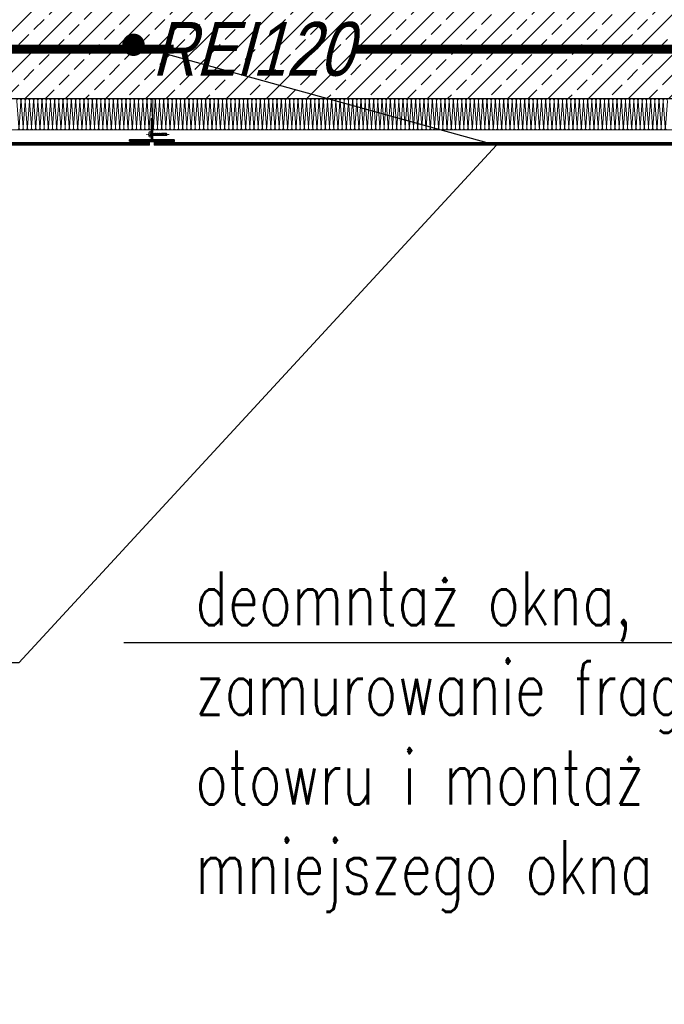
# Model space of a CAD drawing. Header units: millimetres. Extents: x -1147 to 4913, y -2332 to 921.
# Tile 12 of 119: x -273 to -129, y -275 to -55. Entities that reach past the tile are written whole.
import ezdxf
from ezdxf import colors
from ezdxf.entities.mleader import LeaderData, LeaderLine
from ezdxf.math import Vec2, Vec3

# ---------------------------------------------------------------- set-up
doc = ezdxf.new("R2010")
doc.units = ezdxf.units.MM
doc.header["$LTSCALE"] = 0.2
doc.linetypes.add('10b018', pattern=[3.33, 2.16, -0.54, 0.09, -0.54])
doc.linetypes.add('DASHEDX2', pattern=[1.5, 1, -0.5])
for name, color, linetype, lineweight in [('_MB_ocieplenie_0.09', 252, 'Continuous', 9), ('ST_AE_GLAS_szraf', 252, 'Continuous', 0), ('ST_AE_GLAS_widok', 142, 'Continuous', 9), ('ST_AE_SYST_cienka', 27, 'Continuous', 15), ('ST_AE_SYST_szraf', 252, 'Continuous', 0), ('ST_SB_STEL', 7, 'Continuous', 0), ('ST_SF_FRAM', 7, 'Continuous', 0), ('ST_SF_FRAM_gruba', 132, 'Continuous', 40), ('ST_SJ_JOIN', 7, 'Continuous', 0), ('ST_SJ_JOIN_cienka', 57, 'Continuous', 15), ('ST_SJ_JOIN_szraf', 252, 'Continuous', 5)]:
    doc.layers.add(name, color=color, linetype=linetype, lineweight=lineweight)
doc.layers.add('_p.poż.', color=7, linetype='Continuous', true_color=0xf20000)
doc.layers.add('A-opis', color=7, linetype='Continuous')
doc.layers.add('A-ściany', color=140, linetype='Continuous')
doc.layers.add('ST_SJ_JOIN_osie', color=1, linetype='10b018', lineweight=0, plot=False)
doc.styles.add('Arch-Dim', font='romans.shx', dxfattribs={"width": 0.75})
doc.styles.add('Arial-2', font='arial.ttf', dxfattribs={"width": 0.8, "oblique": 15})

# ---------------------------------------------------------------- blocks, each defined once
blk = doc.blocks.new('_Dot')
at = {"color": 0, "linetype": 'ByBlock', "lineweight": -2}
blk.add_line((-0.5, 0), (-1, 0), dxfattribs=at)
at = {"color": 0, "linetype": 'ByBlock', "const_width": 0.5}
blk.add_lwpolyline([(-0.25, 0, 1), (0.25, 0, 1)], format="xyb", close=True, dxfattribs=at)
blk = doc.blocks.new('*U1662')
at = {"layer": '_MB_ocieplenie_0.09', "flags": 128}
for points in [[(-12433.6, 31, 0.505403), (-12452.7, 5.1), (-12434.4, -242, -1.345402), (-12472.7, -242), (-12454.5, 5.1, 0.505403), (-12473.6, 31)], [(-12393.6, 31, 0.505403), (-12412.7, 5.1), (-12394.4, -242, -1.345402), (-12432.7, -242), (-12414.5, 5.1, 0.505403), (-12433.6, 31)], [(-12353.6, 31, 0.505403), (-12372.7, 5.1), (-12354.4, -242, -1.345402), (-12392.7, -242), (-12374.5, 5.1, 0.505403), (-12393.6, 31)], [(-12313.6, 31, 0.505403), (-12332.7, 5.1), (-12314.4, -242, -1.345402), (-12352.7, -242), (-12334.5, 5.1, 0.505403), (-12353.6, 31)], [(-12273.6, 31, 0.505403), (-12292.7, 5.1), (-12274.4, -242, -1.345402), (-12312.7, -242), (-12294.5, 5.1, 0.505403), (-12313.6, 31)], [(-12233.6, 31, 0.505403), (-12252.7, 5.1), (-12234.4, -242, -1.345402), (-12272.7, -242), (-12254.5, 5.1, 0.505403), (-12273.6, 31)], [(-12193.6, 31, 0.505403), (-12212.7, 5.1), (-12194.4, -242, -1.345402), (-12232.7, -242), (-12214.5, 5.1, 0.505403), (-12233.6, 31)], [(-12153.6, 31, 0.505403), (-12172.7, 5.1), (-12154.4, -242, -1.345402), (-12192.7, -242), (-12174.5, 5.1, 0.505403), (-12193.6, 31)], [(-12113.6, 31, 0.505403), (-12132.7, 5.1), (-12114.4, -242, -1.345402), (-12152.7, -242), (-12134.5, 5.1, 0.505403), (-12153.6, 31)], [(-12073.6, 31, 0.505403), (-12092.7, 5.1), (-12074.4, -242, -1.345402), (-12112.7, -242), (-12094.5, 5.1, 0.505403), (-12113.6, 31)], [(-12033.6, 31, 0.505403), (-12052.7, 5.1), (-12034.4, -242, -1.345402), (-12072.7, -242), (-12054.5, 5.1, 0.505403), (-12073.6, 31)], [(-11993.6, 31, 0.505403), (-12012.7, 5.1), (-11994.4, -242, -1.345402), (-12032.7, -242), (-12014.5, 5.1, 0.505403), (-12033.6, 31)], [(-11953.6, 31, 0.505403), (-11972.7, 5.1), (-11954.4, -242, -1.345402), (-11992.7, -242), (-11974.5, 5.1, 0.505403), (-11993.6, 31)], [(-11913.6, 31, 0.505403), (-11932.7, 5.1), (-11914.4, -242, -1.345402), (-11952.7, -242), (-11934.5, 5.1, 0.505403), (-11953.6, 31)], [(-11873.6, 31, 0.505403), (-11892.7, 5.1), (-11874.4, -242, -1.345402), (-11912.7, -242), (-11894.5, 5.1, 0.505403), (-11913.6, 31)], [(-11833.6, 31, 0.505403), (-11852.7, 5.1), (-11834.4, -242, -1.345402), (-11872.7, -242), (-11854.5, 5.1, 0.505403), (-11873.6, 31)], [(-11793.6, 31, 0.505403), (-11812.7, 5.1), (-11794.4, -242, -1.345402), (-11832.7, -242), (-11814.5, 5.1, 0.505403), (-11833.6, 31)], [(-11753.6, 31, 0.505403), (-11772.7, 5.1), (-11754.4, -242, -1.345402), (-11792.7, -242), (-11774.5, 5.1, 0.505403), (-11793.6, 31)], [(-11713.6, 31, 0.505403), (-11732.7, 5.1), (-11714.4, -242, -1.345402), (-11752.7, -242), (-11734.5, 5.1, 0.505403), (-11753.6, 31)], [(-11673.6, 31, 0.505403), (-11692.7, 5.1), (-11674.4, -242, -1.345402), (-11712.7, -242), (-11694.5, 5.1, 0.505403), (-11713.6, 31)], [(-11633.6, 31, 0.505403), (-11652.7, 5.1), (-11634.4, -242, -1.345402), (-11672.7, -242), (-11654.5, 5.1, 0.505403), (-11673.6, 31)], [(-11593.6, 31, 0.505403), (-11612.7, 5.1), (-11594.4, -242, -1.345402), (-11632.7, -242), (-11614.5, 5.1, 0.505403), (-11633.6, 31)], [(-11553.6, 31, 0.505403), (-11572.7, 5.1), (-11554.4, -242, -1.345402), (-11592.7, -242), (-11574.5, 5.1, 0.505403), (-11593.6, 31)], [(-11513.6, 31, 0.505403), (-11532.7, 5.1), (-11514.4, -242, -1.345402), (-11552.7, -242), (-11534.5, 5.1, 0.505403), (-11553.6, 31)], [(-11473.6, 31, 0.505403), (-11492.7, 5.1), (-11474.4, -242, -1.345402), (-11512.7, -242), (-11494.5, 5.1, 0.505403), (-11513.6, 31)], [(-11433.6, 31, 0.505403), (-11452.7, 5.1), (-11434.4, -242, -1.345402), (-11472.7, -242), (-11454.5, 5.1, 0.505403), (-11473.6, 31)], [(-11393.6, 31, 0.505403), (-11412.7, 5.1), (-11394.4, -242, -1.345402), (-11432.7, -242), (-11414.5, 5.1, 0.505403), (-11433.6, 31)], [(-11353.6, 31, 0.505403), (-11372.7, 5.1), (-11354.4, -242, -1.345402), (-11392.7, -242), (-11374.5, 5.1, 0.505403), (-11393.6, 31)], [(-11313.6, 31, 0.505403), (-11332.7, 5.1), (-11314.4, -242, -1.345402), (-11352.7, -242), (-11334.5, 5.1, 0.505403), (-11353.6, 31)], [(-11273.6, 31, 0.505403), (-11292.7, 5.1), (-11274.4, -242, -1.345402), (-11312.7, -242), (-11294.5, 5.1, 0.505403), (-11313.6, 31)], [(-11233.6, 31, 0.505403), (-11252.7, 5.1), (-11234.4, -242, -1.345402), (-11272.7, -242), (-11254.5, 5.1, 0.505403), (-11273.6, 31)], [(-11193.6, 31, 0.505403), (-11212.7, 5.1), (-11194.4, -242, -1.345402), (-11232.7, -242), (-11214.5, 5.1, 0.505403), (-11233.6, 31)], [(-11153.6, 31, 0.505403), (-11172.7, 5.1), (-11154.4, -242, -1.345402), (-11192.7, -242), (-11174.5, 5.1, 0.505403), (-11193.6, 31)], [(-11113.6, 31, 0.505403), (-11132.7, 5.1), (-11114.4, -242, -1.345402), (-11152.7, -242), (-11134.5, 5.1, 0.505403), (-11153.6, 31)], [(-11073.6, 31, 0.505403), (-11092.7, 5.1), (-11074.4, -242, -1.345402), (-11112.7, -242), (-11094.5, 5.1, 0.505403), (-11113.6, 31)], [(-11033.6, 31, 0.505403), (-11052.7, 5.1), (-11034.4, -242, -1.345402), (-11072.7, -242), (-11054.5, 5.1, 0.505403), (-11073.6, 31)], [(-10993.6, 31, 0.505403), (-11012.7, 5.1), (-10994.4, -242, -1.345402), (-11032.7, -242), (-11014.5, 5.1, 0.505403), (-11033.6, 31)], [(-10953.6, 31, 0.505403), (-10972.7, 5.1), (-10954.4, -242, -1.345402), (-10992.7, -242), (-10974.5, 5.1, 0.505403), (-10993.6, 31)], [(-10913.6, 31, 0.505403), (-10932.7, 5.1), (-10914.4, -242, -1.345402), (-10952.7, -242), (-10934.5, 5.1, 0.505403), (-10953.6, 31)], [(-10873.6, 31, 0.505403), (-10892.7, 5.1), (-10874.4, -242, -1.345402), (-10912.7, -242), (-10894.5, 5.1, 0.505403), (-10913.6, 31)], [(-10833.6, 31, 0.505403), (-10852.7, 5.1), (-10834.4, -242, -1.345402), (-10872.7, -242), (-10854.5, 5.1, 0.505403), (-10873.6, 31)], [(-10793.6, 31, 0.505403), (-10812.7, 5.1), (-10794.4, -242, -1.345402), (-10832.7, -242), (-10814.5, 5.1, 0.505403), (-10833.6, 31)], [(-10753.6, 31, 0.505403), (-10772.7, 5.1), (-10754.4, -242, -1.345402), (-10792.7, -242), (-10774.5, 5.1, 0.505403), (-10793.6, 31)], [(-10713.6, 31, 0.505403), (-10732.7, 5.1), (-10714.4, -242, -1.345402), (-10752.7, -242), (-10734.5, 5.1, 0.505403), (-10753.6, 31)], [(-10673.6, 31, 0.505403), (-10692.7, 5.1), (-10674.4, -242, -1.345402), (-10712.7, -242), (-10694.5, 5.1, 0.505403), (-10713.6, 31)], [(-10633.6, 31, 0.505403), (-10652.7, 5.1), (-10634.4, -242, -1.345402), (-10672.7, -242), (-10654.5, 5.1, 0.505403), (-10673.6, 31)], [(-10593.6, 31, 0.505403), (-10612.7, 5.1), (-10594.4, -242, -1.345402), (-10632.7, -242), (-10614.5, 5.1, 0.505403), (-10633.6, 31)], [(-10553.6, 31, 0.505403), (-10572.7, 5.1), (-10554.4, -242, -1.345402), (-10592.7, -242), (-10574.5, 5.1, 0.505403), (-10593.6, 31)], [(-10513.6, 31, 0.505403), (-10532.7, 5.1), (-10514.4, -242, -1.345402), (-10552.7, -242), (-10534.5, 5.1, 0.505403), (-10553.6, 31)], [(-10473.6, 31, 0.505403), (-10492.7, 5.1), (-10474.4, -242, -1.345402), (-10512.7, -242), (-10494.5, 5.1, 0.505403), (-10513.6, 31)], [(-10433.6, 31, 0.505403), (-10452.7, 5.1), (-10434.4, -242, -1.345402), (-10472.7, -242), (-10454.5, 5.1, 0.505403), (-10473.6, 31)], [(-10393.6, 31, 0.505403), (-10412.7, 5.1), (-10394.4, -242, -1.345402), (-10432.7, -242), (-10414.5, 5.1, 0.505403), (-10433.6, 31)], [(-10353.6, 31, 0.505403), (-10372.7, 5.1), (-10354.4, -242, -1.345402), (-10392.7, -242), (-10374.5, 5.1, 0.505403), (-10393.6, 31)], [(-10313.6, 31, 0.505403), (-10332.7, 5.1), (-10314.4, -242, -1.345402), (-10352.7, -242), (-10334.5, 5.1, 0.505403), (-10353.6, 31)], [(-10273.6, 31, 0.505403), (-10292.7, 5.1), (-10274.4, -242, -1.345402), (-10312.7, -242), (-10294.5, 5.1, 0.505403), (-10313.6, 31)], [(-10233.6, 31, 0.505403), (-10252.7, 5.1), (-10234.4, -242, -1.345402), (-10272.7, -242), (-10254.5, 5.1, 0.505403), (-10273.6, 31)], [(-10193.6, 31, 0.505403), (-10212.7, 5.1), (-10194.4, -242, -1.345402), (-10232.7, -242), (-10214.5, 5.1, 0.505403), (-10233.6, 31)], [(-10153.6, 31, 0.505403), (-10172.7, 5.1), (-10154.4, -242, -1.345402), (-10192.7, -242), (-10174.5, 5.1, 0.505403), (-10193.6, 31)], [(-10113.6, 31, 0.505403), (-10132.7, 5.1), (-10114.4, -242, -1.345402), (-10152.7, -242), (-10134.5, 5.1, 0.505403), (-10153.6, 31)], [(-10073.6, 31, 0.505403), (-10092.7, 5.1), (-10074.4, -242, -1.345402), (-10112.7, -242), (-10094.5, 5.1, 0.505403), (-10113.6, 31)], [(-10033.6, 31, 0.505403), (-10052.7, 5.1), (-10034.4, -242, -1.345402), (-10072.7, -242), (-10054.5, 5.1, 0.505403), (-10073.6, 31)], [(-9993.6, 31, 0.505403), (-10012.7, 5.1), (-9994.4, -242, -1.345402), (-10032.7, -242), (-10014.5, 5.1, 0.505403), (-10033.6, 31)], [(-9953.6, 31, 0.505403), (-9972.7, 5.1), (-9954.4, -242, -1.345402), (-9992.7, -242), (-9974.5, 5.1, 0.505403), (-9993.6, 31)], [(-9913.6, 31, 0.505403), (-9932.7, 5.1), (-9914.4, -242, -1.345402), (-9952.7, -242), (-9934.5, 5.1, 0.505403), (-9953.6, 31)], [(-9873.6, 31, 0.505403), (-9892.7, 5.1), (-9874.4, -242, -1.345402), (-9912.7, -242), (-9894.5, 5.1, 0.505403), (-9913.6, 31)], [(-9833.6, 31, 0.505403), (-9852.7, 5.1), (-9834.4, -242, -1.345402), (-9872.7, -242), (-9854.5, 5.1, 0.505403), (-9873.6, 31)], [(-9793.6, 31, 0.505403), (-9812.7, 5.1), (-9794.4, -242, -1.345402), (-9832.7, -242), (-9814.5, 5.1, 0.505403), (-9833.6, 31)], [(-9753.6, 31, 0.505403), (-9772.7, 5.1), (-9754.4, -242, -1.345402), (-9792.7, -242), (-9774.5, 5.1, 0.505403), (-9793.6, 31)], [(-9713.6, 31, 0.505403), (-9732.7, 5.1), (-9714.4, -242, -1.345402), (-9752.7, -242), (-9734.5, 5.1, 0.505403), (-9753.6, 31)], [(-9673.6, 31, 0.505403), (-9692.7, 5.1), (-9674.4, -242, -1.345402), (-9712.7, -242), (-9694.5, 5.1, 0.505403), (-9713.6, 31)], [(-9633.6, 31, 0.505403), (-9652.7, 5.1), (-9634.4, -242, -1.345402), (-9672.7, -242), (-9654.5, 5.1, 0.505403), (-9673.6, 31)], [(-9593.6, 31, 0.505403), (-9612.7, 5.1), (-9594.4, -242, -1.345402), (-9632.7, -242), (-9614.5, 5.1, 0.505403), (-9633.6, 31)], [(-9553.6, 31, 0.505403), (-9572.7, 5.1), (-9554.4, -242, -1.345402), (-9592.7, -242), (-9574.5, 5.1, 0.505403), (-9593.6, 31)], [(-9513.6, 31, 0.505403), (-9532.7, 5.1), (-9514.4, -242, -1.345402), (-9552.7, -242), (-9534.5, 5.1, 0.505403), (-9553.6, 31)], [(-9473.6, 31, 0.505403), (-9492.7, 5.1), (-9474.4, -242, -1.345402), (-9512.7, -242), (-9494.5, 5.1, 0.505403), (-9513.6, 31)], [(-9433.6, 31, 0.505403), (-9452.7, 5.1), (-9434.4, -242, -1.345402), (-9472.7, -242), (-9454.5, 5.1, 0.505403), (-9473.6, 31)], [(-9393.6, 31, 0.505403), (-9412.7, 5.1), (-9394.4, -242, -1.345402), (-9432.7, -242), (-9414.5, 5.1, 0.505403), (-9433.6, 31)], [(-9353.6, 31, 0.505403), (-9372.7, 5.1), (-9354.4, -242, -1.345402), (-9392.7, -242), (-9374.5, 5.1, 0.505403), (-9393.6, 31)], [(-9313.6, 31, 0.505403), (-9332.7, 5.1), (-9314.4, -242, -1.345402), (-9352.7, -242), (-9334.5, 5.1, 0.505403), (-9353.6, 31)], [(-9273.6, 31, 0.505403), (-9292.7, 5.1), (-9274.4, -242, -1.345402), (-9312.7, -242), (-9294.5, 5.1, 0.505403), (-9313.6, 31)], [(-9233.6, 31, 0.505403), (-9252.7, 5.1), (-9234.4, -242, -1.345402), (-9272.7, -242), (-9254.5, 5.1, 0.505403), (-9273.6, 31)], [(-9193.6, 31, 0.505403), (-9212.7, 5.1), (-9194.4, -242, -1.345402), (-9232.7, -242), (-9214.5, 5.1, 0.505403), (-9233.6, 31)], [(-9153.6, 31, 0.505403), (-9172.7, 5.1), (-9154.4, -242, -1.345402), (-9192.7, -242), (-9174.5, 5.1, 0.505403), (-9193.6, 31)], [(-9113.6, 31, 0.505403), (-9132.7, 5.1), (-9114.4, -242, -1.345402), (-9152.7, -242), (-9134.5, 5.1, 0.505403), (-9153.6, 31)], [(-9073.6, 31, 0.505403), (-9092.7, 5.1), (-9074.4, -242, -1.345402), (-9112.7, -242), (-9094.5, 5.1, 0.505403), (-9113.6, 31)], [(-9033.6, 31, 0.505403), (-9052.7, 5.1), (-9034.4, -242, -1.345402), (-9072.7, -242), (-9054.5, 5.1, 0.505403), (-9073.6, 31)], [(-8993.6, 31, 0.505403), (-9012.7, 5.1), (-8994.4, -242, -1.345402), (-9032.7, -242), (-9014.5, 5.1, 0.505403), (-9033.6, 31)], [(-8953.6, 31, 0.505403), (-8972.7, 5.1), (-8954.4, -242, -1.345402), (-8992.7, -242), (-8974.5, 5.1, 0.505403), (-8993.6, 31)], [(-8913.6, 31, 0.505403), (-8932.7, 5.1), (-8914.4, -242, -1.345402), (-8952.7, -242), (-8934.5, 5.1, 0.505403), (-8953.6, 31)], [(-8873.6, 31, 0.505403), (-8892.7, 5.1), (-8874.4, -242, -1.345402), (-8912.7, -242), (-8894.5, 5.1, 0.505403), (-8913.6, 31)], [(-8833.6, 31, 0.505403), (-8852.7, 5.1), (-8834.4, -242, -1.345402), (-8872.7, -242), (-8854.5, 5.1, 0.505403), (-8873.6, 31)], [(-8793.6, 31, 0.505403), (-8812.7, 5.1), (-8794.4, -242, -1.345402), (-8832.7, -242), (-8814.5, 5.1, 0.505403), (-8833.6, 31)], [(-8753.6, 31, 0.505403), (-8772.7, 5.1), (-8754.4, -242, -1.345402), (-8792.7, -242), (-8774.5, 5.1, 0.505403), (-8793.6, 31)], [(-8713.6, 31, 0.505403), (-8732.7, 5.1), (-8714.4, -242, -1.345402), (-8752.7, -242), (-8734.5, 5.1, 0.505403), (-8753.6, 31)], [(-8673.6, 31, 0.505403), (-8692.7, 5.1), (-8674.4, -242, -1.345402), (-8712.7, -242), (-8694.5, 5.1, 0.505403), (-8713.6, 31)], [(-8633.6, 31, 0.505403), (-8652.7, 5.1), (-8634.4, -242, -1.345402), (-8672.7, -242), (-8654.5, 5.1, 0.505403), (-8673.6, 31)], [(-8593.6, 31, 0.505403), (-8612.7, 5.1), (-8594.4, -242, -1.345402), (-8632.7, -242), (-8614.5, 5.1, 0.505403), (-8633.6, 31)], [(-8553.6, 31, 0.505403), (-8572.7, 5.1), (-8554.4, -242, -1.345402), (-8592.7, -242), (-8574.5, 5.1, 0.505403), (-8593.6, 31)], [(-8513.6, 31, 0.505403), (-8532.7, 5.1), (-8514.4, -242, -1.345402), (-8552.7, -242), (-8534.5, 5.1, 0.505403), (-8553.6, 31)], [(-8473.6, 31, 0.505403), (-8492.7, 5.1), (-8474.4, -242, -1.345402), (-8512.7, -242), (-8494.5, 5.1, 0.505403), (-8513.6, 31)], [(-8433.6, 31, 0.505403), (-8452.7, 5.1), (-8434.4, -242, -1.345402), (-8472.7, -242), (-8454.5, 5.1, 0.505403), (-8473.6, 31)], [(-8393.6, 31, 0.505403), (-8412.7, 5.1), (-8394.4, -242, -1.345402), (-8432.7, -242), (-8414.5, 5.1, 0.505403), (-8433.6, 31)], [(-8353.6, 31, 0.505403), (-8372.7, 5.1), (-8354.4, -242, -1.345402), (-8392.7, -242), (-8374.5, 5.1, 0.505403), (-8393.6, 31)], [(-8313.6, 31, 0.505403), (-8332.7, 5.1), (-8314.4, -242, -1.345402), (-8352.7, -242), (-8334.5, 5.1, 0.505403), (-8353.6, 31)], [(-8273.6, 31, 0.505403), (-8292.7, 5.1), (-8274.4, -242, -1.345402), (-8312.7, -242), (-8294.5, 5.1, 0.505403), (-8313.6, 31)], [(-8233.6, 31, 0.505403), (-8252.7, 5.1), (-8234.4, -242, -1.345402), (-8272.7, -242), (-8254.5, 5.1, 0.505403), (-8273.6, 31)], [(-8193.6, 31, 0.505403), (-8212.7, 5.1), (-8194.4, -242, -1.345402), (-8232.7, -242), (-8214.5, 5.1, 0.505403), (-8233.6, 31)], [(-8153.6, 31, 0.505403), (-8172.7, 5.1), (-8154.4, -242, -1.345402), (-8192.7, -242), (-8174.5, 5.1, 0.505403), (-8193.6, 31)], [(-8113.6, 31, 0.505403), (-8132.7, 5.1), (-8114.4, -242, -1.345402), (-8152.7, -242), (-8134.5, 5.1, 0.505403), (-8153.6, 31)], [(-8073.6, 31, 0.505403), (-8092.7, 5.1), (-8074.4, -242, -1.345402), (-8112.7, -242), (-8094.5, 5.1, 0.505403), (-8113.6, 31)], [(-8033.6, 31, 0.505403), (-8052.7, 5.1), (-8034.4, -242, -1.345402), (-8072.7, -242), (-8054.5, 5.1, 0.505403), (-8073.6, 31)], [(-7993.6, 31, 0.505403), (-8012.7, 5.1), (-7994.4, -242, -1.345402), (-8032.7, -242), (-8014.5, 5.1, 0.505403), (-8033.6, 31)], [(-7953.6, 31, 0.505403), (-7972.7, 5.1), (-7954.4, -242, -1.345402), (-7992.7, -242), (-7974.5, 5.1, 0.505403), (-7993.6, 31)], [(-7913.6, 31, 0.505403), (-7932.7, 5.1), (-7914.4, -242, -1.345402), (-7952.7, -242), (-7934.5, 5.1, 0.505403), (-7953.6, 31)], [(-7873.6, 31, 0.505403), (-7892.7, 5.1), (-7874.4, -242, -1.345402), (-7912.7, -242), (-7894.5, 5.1, 0.505403), (-7913.6, 31)], [(-7833.6, 31, 0.505403), (-7852.7, 5.1), (-7834.4, -242, -1.345402), (-7872.7, -242), (-7854.5, 5.1, 0.505403), (-7873.6, 31)], [(-7793.6, 31, 0.505403), (-7812.7, 5.1), (-7794.4, -242, -1.345402), (-7832.7, -242), (-7814.5, 5.1, 0.505403), (-7833.6, 31)], [(-7753.6, 31, 0.505403), (-7772.7, 5.1), (-7754.4, -242, -1.345402), (-7792.7, -242), (-7774.5, 5.1, 0.505403), (-7793.6, 31)], [(-7713.6, 31, 0.505403), (-7732.7, 5.1), (-7714.4, -242, -1.345402), (-7752.7, -242), (-7734.5, 5.1, 0.505403), (-7753.6, 31)], [(-7673.6, 31, 0.505403), (-7692.7, 5.1), (-7674.4, -242, -1.345402), (-7712.7, -242), (-7694.5, 5.1, 0.505403), (-7713.6, 31)], [(-7633.6, 31, 0.505403), (-7652.7, 5.1), (-7634.4, -242, -1.345402), (-7672.7, -242), (-7654.5, 5.1, 0.505403), (-7673.6, 31)], [(-7593.6, 31, 0.505403), (-7612.7, 5.1), (-7594.4, -242, -1.345402), (-7632.7, -242), (-7614.5, 5.1, 0.505403), (-7633.6, 31)], [(-7553.6, 31, 0.505403), (-7572.7, 5.1), (-7554.4, -242, -1.345402), (-7592.7, -242), (-7574.5, 5.1, 0.505403), (-7593.6, 31)], [(-7513.6, 31, 0.505403), (-7532.7, 5.1), (-7514.4, -242, -1.345402), (-7552.7, -242), (-7534.5, 5.1, 0.505403), (-7553.6, 31)], [(-7473.6, 31, 0.505403), (-7492.7, 5.1), (-7474.4, -242, -1.345402), (-7512.7, -242), (-7494.5, 5.1, 0.505403), (-7513.6, 31)], [(-7433.6, 31, 0.505403), (-7452.7, 5.1), (-7434.4, -242, -1.345402), (-7472.7, -242), (-7454.5, 5.1, 0.505403), (-7473.6, 31)], [(-7393.6, 31, 0.505403), (-7412.7, 5.1), (-7394.4, -242, -1.345402), (-7432.7, -242), (-7414.5, 5.1, 0.505403), (-7433.6, 31)], [(-7353.6, 31, 0.505403), (-7372.7, 5.1), (-7354.4, -242, -1.345402), (-7392.7, -242), (-7374.5, 5.1, 0.505403), (-7393.6, 31)], [(-7313.6, 31, 0.505403), (-7332.7, 5.1), (-7314.4, -242, -1.345402), (-7352.7, -242), (-7334.5, 5.1, 0.505403), (-7353.6, 31)], [(-7273.6, 31, 0.505403), (-7292.7, 5.1), (-7274.4, -242, -1.345402), (-7312.7, -242), (-7294.5, 5.1, 0.505403), (-7313.6, 31)], [(-7233.6, 31, 0.505403), (-7252.7, 5.1), (-7234.4, -242, -1.345402), (-7272.7, -242), (-7254.5, 5.1, 0.505403), (-7273.6, 31)], [(-7193.6, 31, 0.505403), (-7212.7, 5.1), (-7194.4, -242, -1.345402), (-7232.7, -242), (-7214.5, 5.1, 0.505403), (-7233.6, 31)], [(-7153.6, 31, 0.505403), (-7172.7, 5.1), (-7154.4, -242, -1.345402), (-7192.7, -242), (-7174.5, 5.1, 0.505403), (-7193.6, 31)], [(-7113.6, 31, 0.505403), (-7132.7, 5.1), (-7114.4, -242, -1.345402), (-7152.7, -242), (-7134.5, 5.1, 0.505403), (-7153.6, 31)], [(-7073.6, 31, 0.505403), (-7092.7, 5.1), (-7074.4, -242, -1.345402), (-7112.7, -242), (-7094.5, 5.1, 0.505403), (-7113.6, 31)], [(-7033.6, 31, 0.505403), (-7052.7, 5.1), (-7034.4, -242, -1.345402), (-7072.7, -242), (-7054.5, 5.1, 0.505403), (-7073.6, 31)], [(-6993.6, 31, 0.505403), (-7012.7, 5.1), (-6994.4, -242, -1.345402), (-7032.7, -242), (-7014.5, 5.1, 0.505403), (-7033.6, 31)], [(-6953.6, 31, 0.505403), (-6972.7, 5.1), (-6954.4, -242, -1.345402), (-6992.7, -242), (-6974.5, 5.1, 0.505403), (-6993.6, 31)], [(-6913.6, 31, 0.505403), (-6932.7, 5.1), (-6914.4, -242, -1.345402), (-6952.7, -242), (-6934.5, 5.1, 0.505403), (-6953.6, 31)], [(-6873.6, 31, 0.505403), (-6892.7, 5.1), (-6874.4, -242, -1.345402), (-6912.7, -242), (-6894.5, 5.1, 0.505403), (-6913.6, 31)], [(-6833.6, 31, 0.505403), (-6852.7, 5.1), (-6834.4, -242, -1.345402), (-6872.7, -242), (-6854.5, 5.1, 0.505403), (-6873.6, 31)], [(-6793.6, 31, 0.505403), (-6812.7, 5.1), (-6794.4, -242, -1.345402), (-6832.7, -242), (-6814.5, 5.1, 0.505403), (-6833.6, 31)], [(-6753.6, 31, 0.505403), (-6772.7, 5.1), (-6754.4, -242, -1.345402), (-6792.7, -242), (-6774.5, 5.1, 0.505403), (-6793.6, 31)], [(-6713.6, 31, 0.505403), (-6732.7, 5.1), (-6714.4, -242, -1.345402), (-6752.7, -242), (-6734.5, 5.1, 0.505403), (-6753.6, 31)], [(-6673.6, 31, 0.505403), (-6692.7, 5.1), (-6674.4, -242, -1.345402), (-6712.7, -242), (-6694.5, 5.1, 0.505403), (-6713.6, 31)], [(-6633.6, 31, 0.505403), (-6652.7, 5.1), (-6634.4, -242, -1.345402), (-6672.7, -242), (-6654.5, 5.1, 0.505403), (-6673.6, 31)], [(-6593.6, 31, 0.505403), (-6612.7, 5.1), (-6594.4, -242, -1.345402), (-6632.7, -242), (-6614.5, 5.1, 0.505403), (-6633.6, 31)], [(-6553.6, 31, 0.505403), (-6572.7, 5.1), (-6554.4, -242, -1.345402), (-6592.7, -242), (-6574.5, 5.1, 0.505403), (-6593.6, 31)], [(-6513.6, 31, 0.505403), (-6532.7, 5.1), (-6514.4, -242, -1.345402), (-6552.7, -242), (-6534.5, 5.1, 0.505403), (-6553.6, 31)], [(-6473.6, 31, 0.505403), (-6492.7, 5.1), (-6474.4, -242, -1.345402), (-6512.7, -242), (-6494.5, 5.1, 0.505403), (-6513.6, 31)], [(-6433.6, 31, 0.505403), (-6452.7, 5.1), (-6434.4, -242, -1.345402), (-6472.7, -242), (-6454.5, 5.1, 0.505403), (-6473.6, 31)], [(-6393.6, 31, 0.505403), (-6412.7, 5.1), (-6394.4, -242, -1.345402), (-6432.7, -242), (-6414.5, 5.1, 0.505403), (-6433.6, 31)], [(-6353.6, 31, 0.505403), (-6372.7, 5.1), (-6354.4, -242, -1.345402), (-6392.7, -242), (-6374.5, 5.1, 0.505403), (-6393.6, 31)], [(-6313.6, 31, 0.505403), (-6332.7, 5.1), (-6314.4, -242, -1.345402), (-6352.7, -242), (-6334.5, 5.1, 0.505403), (-6353.6, 31)], [(-6273.6, 31, 0.505403), (-6292.7, 5.1), (-6274.4, -242, -1.345402), (-6312.7, -242), (-6294.5, 5.1, 0.505403), (-6313.6, 31)]]:
    blk.add_lwpolyline(points, format="xyb", dxfattribs=at)
blk = doc.blocks.new('szyb-szkło_150-I piętro2')
at = {"layer": 'A-ściany', "transparency": 33554687}
h = blk.add_hatch(dxfattribs=at)
h.set_pattern_fill('ANSI33-METRIC', color=14)
h.set_pattern_definition([(45, (428.5, -207.997), (-4.49013, 4.49013), []), (45, (432.99, -207.997), (-4.49013, 4.49013), [3.175, -1.5875])])
h.paths.add_polyline_path([(350, -196), (350, -259), (30, -259), (30, -30), (350, -30), (350, -50), (372, -50.003), (372, -8), (8, -8), (8, -281), (372, -281), (372, -196)])
at = {"layer": '_MB_ocieplenie_0.09'}
blk.add_line((1, -288), (387.341, -288), dxfattribs=at)
at = {"layer": '_p.poż.', "linetype": 'DASHEDX2', "ltscale": 10}
for points in [[(19.001, -171.348, 2, 2, 0), (19, -270, 2, 2, 0), (190, -270, 0, 0, 0)], [(230.134, -270, 2, 2, 0), (361, -270, 2, 2, 0), (361, -250.781, 0, 0, 0)]]:
    blk.add_lwpolyline(points, format="xyseb", dxfattribs=at)
at = {"layer": 'A-ściany'}
blk.add_lwpolyline([(350, -196), (350, -259), (30, -259), (30, -30), (350, -30), (350, -50), (372, -50.003), (372, -8), (8, -8), (8, -281), (372, -281), (372, -196)], close=True, dxfattribs=at)
at = {"xscale": 0.02342540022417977, "yscale": 0.02342540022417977, "zscale": 0.02342540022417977, "rotation": 180.0000000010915}
blk.add_blockref('*U1662', (7.999, -287.273), dxfattribs=at)
blk = doc.blocks.new('wkret_samowiercacy_JT2-12_5.5x35')
at = {"layer": 'ST_SJ_JOIN_cienka'}
for p, q in [((-35, 0), (-33.6, 2.6)), ((-35, 0), (-33.6, -2.6)), ((-33.6, 2.6), (-22.9, 2.6)), ((-22.6, 2.2), (-23.5, 2.2)), ((-22.3, 2.2), (-22.9, 2.6)), ((-20.9, 2.2), (-22.3, 2.2)), ((-20.9, 2.2), (-20.3, 2.8)), ((-20, 2.2), (-20.3, 2.8)), ((-19.1, 2.2), (-20, 2.2)), ((-19.1, 2.2), (-18.5, 2.8)), ((-18.2, 2.2), (-18.5, 2.8)), ((-17.3, 2.2), (-18.2, 2.2)), ((-17.3, 2.2), (-16.8, 2.8)), ((-16.4, 2.2), (-16.8, 2.8)), ((-15.5, 2.2), (-16.4, 2.2)), ((-15.5, 2.2), (-15, 2.8)), ((-14.6, 2.2), (-15, 2.8)), ((-13.8, 2.2), (-14.6, 2.2)), ((-13.8, 2.2), (-13.2, 2.8)), ((-12.9, 2.2), (-13.2, 2.8)), ((-12, 2.2), (-12.9, 2.2)), ((-12, 2.2), (-11.5, 2.8)), ((-11.1, 2.2), (-11.5, 2.8)), ((-10.2, 2.2), (-11.1, 2.2)), ((-10.2, 2.2), (-9.7, 2.8)), ((-9.3, 2.2), (-9.7, 2.8)), ((-8.4, 2.2), (-9.3, 2.2)), ((-8.4, 2.2), (-7.9, 2.8)), ((-7.5, 2.2), (-7.9, 2.8)), ((-6.7, 2.2), (-7.5, 2.2)), ((-6.7, 2.2), (-6.1, 2.8)), ((-5.8, 2.2), (-6.1, 2.8)), ((-4.9, 2.2), (-5.8, 2.2)), ((-4.9, 2.2), (-4.4, 2.8)), ((-4, 2.2), (-4.4, 2.8)), ((-3.1, 2.2), (-4, 2.2)), ((-3.1, 2.2), (-2.6, 2.8)), ((-2.2, 2.2), (-2.6, 2.8)), ((-1.3, 2.2), (-2.2, 2.2)), ((-1.3, 2.2), (-0.8, 2.8)), ((-0.4, 2.2), (-0.8, 2.8)), ((0, 2.2), (-0.4, 2.2)), ((5.8, 4), (5.8, -4)), ((-33.6, -2.6), (-22.9, -2.6)), ((-22.3, -2.3), (-22.9, -2.6)), ((-21.6, -2.3), (-22.3, -2.3)), ((-21.3, -2.8), (-21.6, -2.3)), ((-21.3, -2.8), (-20.7, -2.3)), ((-19.9, -2.3), (-20.7, -2.3)), ((-19.5, -2.8), (-19.9, -2.3)), ((-19.5, -2.8), (-19, -2.3)), ((-18.1, -2.3), (-19, -2.3)), ((-17.7, -2.8), (-18.1, -2.3)), ((-17.7, -2.8), (-17.2, -2.3)), ((-16.3, -2.3), (-17.2, -2.3)), ((-16, -2.8), (-16.3, -2.3)), ((-16, -2.8), (-15.4, -2.3)), ((-14.5, -2.3), (-15.4, -2.3)), ((-14.2, -2.8), (-14.5, -2.3)), ((-14.2, -2.8), (-13.6, -2.3)), ((-12.8, -2.3), (-13.6, -2.3)), ((-12.4, -2.8), (-12.8, -2.3)), ((-12.4, -2.8), (-11.9, -2.3)), ((-11, -2.3), (-11.9, -2.3)), ((-10.6, -2.8), (-11, -2.3)), ((-10.6, -2.8), (-10.1, -2.3)), ((-9.2, -2.3), (-10.1, -2.3)), ((-8.9, -2.8), (-9.2, -2.3)), ((-8.9, -2.8), (-8.3, -2.3)), ((-7.4, -2.3), (-8.3, -2.3)), ((-7.1, -2.8), (-7.4, -2.3)), ((-7.1, -2.8), (-6.5, -2.3)), ((-5.7, -2.3), (-6.5, -2.3)), ((-5.3, -2.8), (-5.7, -2.3)), ((-5.3, -2.8), (-4.8, -2.3)), ((-3.9, -2.3), (-4.8, -2.3)), ((-3.5, -2.8), (-3.9, -2.3)), ((-3.5, -2.8), (-3, -2.3)), ((-2.1, -2.3), (-3, -2.3)), ((-1.8, -2.8), (-2.1, -2.3)), ((-1.8, -2.8), (-1.2, -2.3)), ((0, -2.3), (-1.2, -2.3))]:
    blk.add_line(p, q, dxfattribs=at)
blk.add_lwpolyline([(0, -7.2), (1.3, -7.2), (1.3, 7.2), (0, 7.2)], close=True, dxfattribs=at)
blk.add_lwpolyline([(1.3, -2.6), (5.3, -2.6, -0.343146), (5.3, -5.3), (1.3, -5.3), (1.3, 5.3), (5.3, 5.3, -0.343146), (5.3, 2.6), (1.3, 2.6)], format="xyb", dxfattribs=at)
blk.add_arc((-2.2, 0), 7.94, 340.5288, 19.4712, dxfattribs=at)
at = {"layer": 'ST_SJ_JOIN_osie'}
blk.add_line((-40, 0), (10.8, 0), dxfattribs=at)
at = {"layer": 'ST_SJ_JOIN_szraf'}
for p, q in [((-34.7, 0), (-33.4, 2.2)), ((-33.4, 2.2), (-33.6, 2.6)), ((-33.4, 2.2), (-22.3, 2.2)), ((-22.9, -2.6), (-21.9, 2.2)), ((-22.1, 2.1), (-22.9, -2.6)), ((-22.9, -2.6), (-22.3, 2)), ((-22.9, -2.6), (-22.6, 1.9)), ((-22.9, -2.6), (-22.9, 1.8)), ((-21.6, -2.3), (-20.9, 2.2)), ((-21.3, -2.8), (-20.3, 2.8)), ((-20.7, -2.3), (-20, 2.2)), ((-19.9, -2.3), (-19.1, 2.2)), ((-19.5, -2.8), (-18.5, 2.8)), ((-19, -2.3), (-18.2, 2.2)), ((-18.1, -2.3), (-17.3, 2.2)), ((-17.7, -2.8), (-16.8, 2.8)), ((-17.2, -2.3), (-16.4, 2.2)), ((-16.3, -2.3), (-15.5, 2.2)), ((-16, -2.8), (-15, 2.8)), ((-15.4, -2.3), (-14.6, 2.2)), ((-14.5, -2.3), (-13.8, 2.2)), ((-14.2, -2.8), (-13.2, 2.8)), ((-13.6, -2.3), (-12.9, 2.2)), ((-12.8, -2.3), (-12, 2.2)), ((-12.4, -2.8), (-11.5, 2.8)), ((-11.9, -2.3), (-11.1, 2.2)), ((-11, -2.3), (-10.2, 2.2)), ((-10.6, -2.8), (-9.7, 2.8)), ((-10.1, -2.3), (-9.3, 2.2)), ((-9.2, -2.3), (-8.4, 2.2)), ((-8.9, -2.8), (-7.9, 2.8)), ((-8.3, -2.3), (-7.5, 2.2)), ((-7.4, -2.3), (-6.7, 2.2)), ((-7.1, -2.8), (-6.1, 2.8)), ((-6.5, -2.3), (-5.8, 2.2)), ((-5.7, -2.3), (-4.9, 2.2)), ((-5.3, -2.8), (-4.4, 2.8)), ((-4.8, -2.3), (-4, 2.2)), ((-3.9, -2.3), (-3.1, 2.2)), ((-3.5, -2.8), (-2.6, 2.8)), ((-3, -2.3), (-2.2, 2.2)), ((-2.1, -2.3), (-1.3, 2.2)), ((-1.8, -2.8), (-0.8, 2.8)), ((-1.2, -2.3), (-0.4, 2.2))]:
    blk.add_line(p, q, dxfattribs=at)
for centre, radius, start, end in [((-32.2, 23.1), 23.3, 263.1111, 296.3312), ((-35.1, -1.7), 1.73, 331.4719, 85.2218)]:
    blk.add_arc(centre, radius, start, end, dxfattribs=at)
blk = doc.blocks.new('SA.01_rzut')
at = {"layer": 'ST_AE_SYST_szraf'}
h = blk.add_hatch(dxfattribs=at)
h.set_pattern_fill('ANSI37', color=256, scale=0.25, angle=180)
h.paths.add_polyline_path([(-44, 0), (-44, -3), (-32, -3), (-32, 0)])
h = blk.add_hatch(dxfattribs=at)
h.set_pattern_fill('ANSI37', color=256, scale=0.25, angle=180)
h.set_pattern_definition([(135, (488652.4619, 545374.10935), (0.5612660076, 0.5612660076), []), (45, (488652.4619, 545374.10935), (0.5612660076, -0.5612660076), [])])
h.paths.add_polyline_path([(-20, 0), (-20, -3), (-8, -3), (-8, 0)])
h = blk.add_hatch(dxfattribs=at)
h.set_pattern_fill('ANSI37', color=256, scale=0.25)
h.set_pattern_definition([(45, (-488652.4619, 545374.10935), (-0.5612660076, 0.5612660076), []), (135, (-488652.4619, 545374.10935), (-0.5612660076, -0.5612660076), [])])
h.paths.add_polyline_path([(8, 0), (8, -3), (20, -3), (20, 0)])
h = blk.add_hatch(dxfattribs=at)
h.set_pattern_fill('ANSI37', color=256, scale=0.25, angle=180)
h.paths.add_polyline_path([(32, 0), (32, -3), (44, -3), (44, 0)])
at = {"layer": 'ST_AE_SYST_cienka'}
for points in [[(-44, 0), (-32, 0), (-32, -3), (-44, -3)], [(-8, 0), (-20, 0), (-20, -3), (-8, -3)], [(8, 0), (20, 0), (20, -3), (8, -3)], [(44, 0), (32, 0), (32, -3), (44, -3)]]:
    blk.add_lwpolyline(points, close=True, dxfattribs=at)
at = {"layer": 'ST_SF_FRAM_gruba'}
blk.add_lwpolyline([(-50, 0), (50, 0), (50, 2), (1, 2), (1, 50), (-1, 50), (-1, 2), (-50, 2), (-50, 0)], close=True, dxfattribs=at)
at = {"layer": 'ST_SJ_JOIN', "xscale": -1}
blk.add_blockref('wkret_samowiercacy_JT2-12_5.5x35', (-1, 15), dxfattribs=at)

msp = doc.modelspace()

# ---------------------------------------------------------------- linework, layer by layer
at = {"layer": 'ST_AE_GLAS_szraf'}
for p, q in [((-429.3, -82.904), (-243.9, -82.904)), ((-429.3, -83.004), (-243.9, -83.004)), ((-429.3, -83.104), (-243.9, -83.104)), ((-429.3, -83.204), (-243.9, -83.204)), ((-429.3, -83.304), (-243.9, -83.304)), ((-242.9, -82.904), (-57.5, -82.904)), ((-242.9, -83.004), (-57.5, -83.004)), ((-242.9, -83.104), (-57.5, -83.104)), ((-242.9, -83.204), (-57.5, -83.204)), ((-242.9, -83.304), (-57.5, -83.304))]:
    msp.add_line(p, q, dxfattribs=at)
at = {"layer": 'ST_AE_GLAS_widok'}
for points in [[(-429.3, -83.304), (-429.3, -82.904), (-429.2, -82.804), (-244, -82.804), (-243.9, -82.904), (-243.9, -83.304), (-244, -83.404), (-429.2, -83.404), (-429.3, -83.304)], [(-242.9, -83.304), (-242.9, -82.904), (-242.8, -82.804), (-57.6, -82.804), (-57.5, -82.904), (-57.5, -83.304), (-57.6, -83.404), (-242.8, -83.404), (-242.9, -83.304)]]:
    msp.add_lwpolyline(points, dxfattribs=at)
at = {"layer": 'ST_SB_STEL', "color": 9, "const_width": 0.2}
msp.add_lwpolyline([(-243.201, -82.004), (-243.201, -73.103), (-249.1, -73.103)], dxfattribs=at)

# ---------------------------------------------------------------- block references
msp.add_blockref('szyb-szkło_150-I piętro2', (-428.5, 207.997))
at = {"layer": 'ST_SF_FRAM', "xscale": 0.1, "yscale": 0.1, "zscale": 0.1}
msp.add_blockref('SA.01_rzut', (-243.401, -82.504), dxfattribs=at)

# ---------------------------------------------------------------- texts
at = {"layer": '_p.poż.', "insert": (-220.986, -62.003), "char_height": 12, "width": 129.01457, "attachment_point": 5, "style": 'Arial-2'}
msp.add_mtext('\\pxt4;REI120', dxfattribs=at)

# ---------------------------------------------------------------- leaders
at = {"layer": 'A-opis'}
ml = msp.add_multileader_mtext('Standard', dxfattribs=at)
ml.set_content('\\pxt4;projektowany szyb w konstrukcji żelbetowej REI120, fasada szklana  nieprzezierna w systemie bezramowym', color=256, style='Arch-Dim')
ml.set_leader_properties(color=30)
ml.set_arrow_properties(name='DOT')
ml.build(insert=Vec2(0, 0))
ml.multileader.update_dxf_attribs({"text_left_attachment_type": 6, "text_right_attachment_type": 6, "dogleg_length": 2, "arrow_head_size": 5})
ctx = ml.context
ctx.base_point, ctx.char_height, ctx.arrow_head_size, ctx.landing_gap_size, ctx.plane_origin, ctx.plane_x_axis, ctx.plane_y_axis = Vec3(-446.398, -199.033), 12, 5, 0.2, Vec3(1083.804, 4002.854), Vec3(-1, 0), Vec3(0, -1)
ctx.left_attachment, ctx.right_attachment = 6, 6
notes = []
notes.append((ctx, [(0, (1, 1, 0), (-273.088, -199.033), (-1, 0), 2, [(0, [(-247.5, -61.003), (-166.455, -83.406)], 0, [])])]))
ctx.mtext.insert, ctx.mtext.width = Vec3(-446.198, -183.073), 189.97323
ml = msp.add_multileader_mtext('Standard', dxfattribs=at)
ml.set_content('\\pxt4;deomntaż okna, zamurowanie fragmentu otowru i montaż mniejszego okna ', color=256, style='Arch-Dim')
ml.set_leader_properties(color=30)
ml.set_arrow_properties(name='DOT')
ml.build(insert=Vec2(0, 0))
ml.multileader.update_dxf_attribs({"text_left_attachment_type": 6, "text_right_attachment_type": 6, "dogleg_length": 2, "arrow_head_size": 5})
ctx = ml.context
ctx.base_point, ctx.char_height, ctx.arrow_head_size, ctx.landing_gap_size, ctx.plane_origin, ctx.plane_x_axis, ctx.plane_y_axis = Vec3(-233.925, -194.569), 12, 5, 0.2, Vec3(1278.634, 4057.6), Vec3(-1, 0), Vec3(0, -1)
ctx.left_attachment, ctx.right_attachment = 6, 6
notes.append((ctx, [(0, (1, 1, 0), (-69.795, -194.569), (-1, 0), 2, [(0, [(-26.5, -123.383), (-30.801, -83.503)], 0, [])])]))
ctx.mtext.insert, ctx.mtext.width = Vec3(-233.725, -178.609), 175.89688
for ctx, leaders in notes:
    for number, flags, end, landing, length, lines in leaders:
        leader = LeaderData()
        leader.index, (leader.has_last_leader_line, leader.has_dogleg_vector, leader.attachment_direction) = number, flags
        leader.last_leader_point, leader.dogleg_vector, leader.dogleg_length = Vec3(end), Vec3(landing), length
        for number, points, colour, breaks in lines:
            line = LeaderLine()
            line.index, line.vertices, line.color, line.breaks = number, Vec3.list(points), colors.encode_raw_color(colour), breaks
            leader.lines.append(line)
        ctx.leaders.append(leader)

doc.saveas('drawing.dxf')
